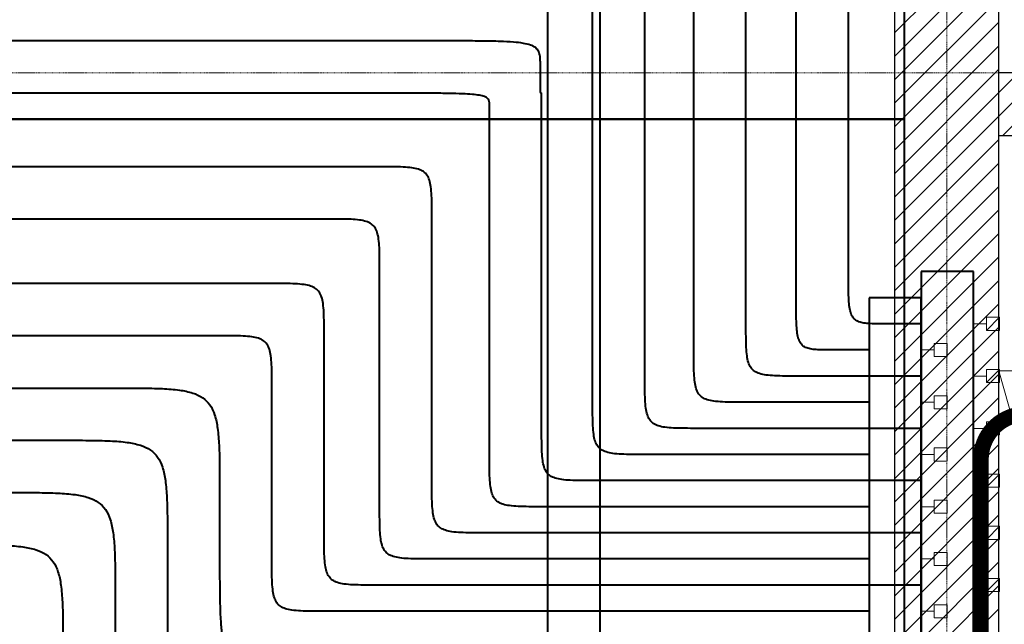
# Model space of a CAD drawing. Header units: millimetres. Extents: x 49908 to 79848, y -11883 to -3092.
# Tile 49 of 222: x 68513 to 68702, y -6132 to -6016. Entities that reach past the tile are written whole.
import ezdxf
from ezdxf.lldxf.tags import DXFTag

# ---------------------------------------------------------------- set-up
doc = ezdxf.new("R2010")
doc.units = ezdxf.units.MM
doc.linetypes.add('DASHDOT', pattern=[1, 0.5, -0.25, 0, -0.25])
for name, color, linetype, lineweight in [('A wyp ruchome', 9, 'Continuous', 9), ('A_HATCH', 9, 'Continuous', 9), ('A_MUROWANE', 9, 'Continuous', 25), ('A_OSIE', 9, 'DASHDOT', 9)]:
    doc.layers.add(name, color=color, linetype=linetype, lineweight=lineweight)
doc.layers.add('IS_Armatura_Therm', color=7, linetype='SOLID')
doc.layers.add('IS_Text_Konstrukcji', color=7, linetype='Continuous')
for name, color, linetype, true_color in [('IS_Ogrzewanie_płaszczyznowe', 7, 'SOLID', 0xac00e6), ('IS_Przyłącza_o.p._Powrót', 7, 'DASH', 0x438955), ('IS_Przyłącza_o.p._Zasilanie', 7, 'SOLID', 0xff9124)]:
    doc.layers.add(name, color=color, linetype=linetype, true_color=true_color)
for name, color, linetype, lineweight, true_color in [('IS_Powrót', 7, 'DASH', 25, 0x0000e6), ('IS_Rozdzielacze_Powrót', 5, 'DASH', 25, 0x0000ff), ('IS_Rozdzielacze_Zasilanie', 1, 'SOLID', 25, 0xff0000), ('IS_Rys.pętli_o.p._Powrót', 7, 'DASH', 13, 0x4c9a5f), ('IS_Rys.pętli_o.p._Zasilanie', 7, 'SOLID', 13, 0xff8c1a), ('IS_Zasilanie', 7, 'SOLID', 25, 0xeb0000)]:
    doc.layers.add(name, color=color, linetype=linetype, lineweight=lineweight, true_color=true_color)
tags = doc.linetypes.add('DASH', pattern=[15, 10, -5]).pattern_tags.tags
tags[6:7] = [DXFTag(74, 4), DXFTag(75, 0), DXFTag(340, '0'), DXFTag(46, 0.0), DXFTag(50, 0.0), DXFTag(44, 0.0), DXFTag(45, 0.0)]
tags[4:5] = [DXFTag(74, 4), DXFTag(75, 0), DXFTag(340, '0'), DXFTag(46, 0.0), DXFTag(50, 0.0), DXFTag(44, 0.0), DXFTag(45, 0.0)]
tags = doc.linetypes.add('SOLID', pattern=[10, 10, 0]).pattern_tags.tags
tags[6:7] = [DXFTag(74, 4), DXFTag(75, 0), DXFTag(340, '0'), DXFTag(46, 0.0), DXFTag(50, 0.0), DXFTag(44, 0.0), DXFTag(45, 0.0)]
tags[4:5] = [DXFTag(74, 4), DXFTag(75, 0), DXFTag(340, '0'), DXFTag(46, 0.0), DXFTag(50, 0.0), DXFTag(44, 0.0), DXFTag(45, 0.0)]
pattern_1 = [(45, (16000, 0), (-2.24506403, 2.24506403), [])]

msp = doc.modelspace()

# ---------------------------------------------------------------- hatches: boundary and pattern name
at = {"layer": 'A_HATCH', "transparency": 33554687}
h = msp.add_hatch(dxfattribs=at)
h.set_pattern_fill('ANSI31', color=256, angle=360)
h.set_pattern_definition(pattern_1)
h.paths.add_polyline_path([(69465.47, -5846.63), (69450.47, -5846.63), (69450.47, -6126.63), (69300.47, -6126.63), (69300.47, -6138.63), (69490.47, -6138.63), (69490.47, -6126.63), (69465.47, -6126.63)])
h.paths.add_polyline_path([(69490.47, -6314.63), (69300.47, -6314.63), (69300.47, -6326.63), (69490.47, -6326.63)])
h.paths.add_polyline_path([(69490.47, -6138.63), (69480.47, -6138.63), (69480.47, -6226.63), (69490.47, -6226.63)])
h.paths.add_polyline_path([(69670.47, -6126.63), (69580.47, -6126.63), (69580.47, -6138.63), (69670.47, -6138.63)])
h.paths.add_polyline_path([(69545.47, -6438.63), (69555.47, -6438.63), (69565.47, -6438.63), (69565.47, -6426.63), (69533.47, -6426.63), (69533.47, -6586.63), (69545.47, -6586.63)])
h.paths.add_polyline_path([(69433.47, -6426.63), (69425.47, -6426.63), (69425.47, -6586.63), (69431.47, -6586.63), (69431.47, -6438.63), (69433.47, -6438.63)])
h.paths.add_polyline_path([(70000.47, -6426.63), (69785.47, -6426.63), (69785.47, -6438.63), (70000.47, -6438.63)])
h.paths.add_polyline_path([(68725.47, -6370.63), (68700.47, -6370.63), (68700.47, -6382.63), (68725.47, -6382.63)])
h.paths.add_polyline_path([(68835.47, -6370.63), (68830.47, -6370.63), (68820.47, -6370.63), (68815.47, -6370.63), (68815.47, -6382.63), (68835.47, -6382.63)])
h.paths.add_polyline_path([(68965.47, -6370.63), (68925.47, -6370.63), (68925.47, -6382.63), (68965.47, -6382.63)])
h.paths.add_polyline_path([(69080.47, -6370.63), (69055.47, -6370.63), (69055.47, -6382.63), (69080.47, -6382.63)])
h.paths.add_polyline_path([(68960.47, -6225.63), (68950.47, -6225.63), (68950.47, -6370.63), (68960.47, -6370.63)])
h.paths.add_polyline_path([(69080.47, -6198.63), (68700.47, -6198.63), (68700.47, -6210.63), (69080.47, -6210.63)])
h.paths.add_polyline_path([(68960.47, -6210.63), (68950.47, -6210.63), (68950.47, -6225.63), (68960.47, -6225.63)])
h.paths.add_polyline_path([(68960.47, -6183.63), (68950.47, -6183.63), (68950.47, -6198.63), (68960.47, -6198.63)])
h.paths.add_polyline_path([(68960.47, -6038.63), (68950.47, -6038.63), (68950.47, -6183.63), (68960.47, -6183.63)])
h.paths.add_polyline_path([(68965.47, -6026.63), (68925.47, -6026.63), (68925.47, -6038.63), (68965.47, -6038.63)])
h.paths.add_polyline_path([(69080.47, -6026.63), (69055.47, -6026.63), (69055.47, -6038.63), (69080.47, -6038.63)])
h.paths.add_polyline_path([(68835.47, -6026.63), (68815.47, -6026.63), (68815.47, -6038.63), (68820.47, -6038.63), (68830.47, -6038.63), (68835.47, -6038.63)])
h.paths.add_polyline_path([(68725.47, -6026.63), (68700.47, -6026.63), (68700.47, -6038.63), (68725.47, -6038.63)])
h.paths.add_polyline_path([(68830.47, -6038.63), (68820.47, -6038.63), (68820.47, -6183.63), (68830.46, -6183.63), (68830.47, -6183.63)])
h.paths.add_polyline_path([(68830.47, -6183.63), (68820.47, -6183.63), (68820.47, -6198.63), (68830.47, -6198.63)])
h.paths.add_polyline_path([(68830.47, -6210.63), (68820.47, -6210.63), (68820.47, -6370.63), (68830.47, -6370.63)])
h = msp.add_hatch(dxfattribs=at)
h.set_pattern_fill('ANSI31', color=256, angle=360)
h.set_pattern_definition(pattern_1)
h.paths.add_polyline_path([(68700.47, -6009.74), (68680.47, -6009.74), (68680.47, -6214.13), (68700.47, -6214.13)])

# ---------------------------------------------------------------- linework, layer by layer
at = {"layer": 'A wyp ruchome'}
for points in [[(68725.47, -6172.02), (68700.47, -6083.63)], [(68820.47, -6083.63), (68700.47, -6083.63)]]:
    msp.add_lwpolyline(points, dxfattribs=at)
at = {"layer": 'A_MUROWANE'}
msp.add_lwpolyline([(68680.47, -6214.13), (68700.47, -6214.13), (68700.47, -6009.74), (68680.47, -6009.74)], close=True, dxfattribs=at)
msp.add_lwpolyline([(68700.47, -6038.63), (68725.47, -6038.63), (68725.47, -6026.63), (68700.47, -6026.63)], dxfattribs=at)
at = {"layer": 'A_OSIE', "ltscale": 0.3, "transparency": 33554559}
for p, q in [((68690.47, -7140.05), (68690.47, -3902.99)), ((70341.81, -6026.63), (67440.85, -6026.63))]:
    msp.add_line(p, q, dxfattribs=at)
at = {"layer": 'IS_Armatura_Therm', "color": 5, "lineweight": 20}
for p, q in [((68695.59, -6074.65), (68698.09, -6074.65)), ((68700.59, -6073.4), (68698.09, -6073.4)), ((68698.09, -6073.4), (68698.09, -6075.9)), ((68698.09, -6075.9), (68700.59, -6073.4)), ((68700.59, -6075.9), (68700.59, -6073.4)), ((68698.09, -6075.9), (68700.59, -6075.9)), ((68700.59, -6083.4), (68698.09, -6083.4)), ((68698.09, -6083.4), (68698.09, -6085.9)), ((68698.09, -6085.9), (68700.59, -6083.4)), ((68700.59, -6085.9), (68700.59, -6083.4)), ((68695.59, -6084.65), (68698.09, -6084.65)), ((68698.09, -6085.9), (68700.59, -6085.9)), ((68700.59, -6093.4), (68698.09, -6093.4)), ((68698.09, -6093.4), (68698.09, -6095.9)), ((68698.09, -6095.9), (68700.59, -6093.4)), ((68700.59, -6095.9), (68700.59, -6093.4)), ((68695.59, -6094.65), (68698.09, -6094.65)), ((68698.09, -6095.9), (68700.59, -6095.9)), ((68695.59, -6104.65), (68698.09, -6104.65)), ((68700.59, -6103.4), (68698.09, -6103.4)), ((68698.09, -6103.4), (68698.09, -6105.9)), ((68698.09, -6105.9), (68700.59, -6103.4)), ((68700.59, -6105.9), (68700.59, -6103.4)), ((68698.09, -6105.9), (68700.59, -6105.9)), ((68695.59, -6114.65), (68698.09, -6114.65)), ((68700.59, -6113.4), (68698.09, -6113.4)), ((68698.09, -6113.4), (68698.09, -6115.9)), ((68698.09, -6115.9), (68700.59, -6113.4)), ((68700.59, -6115.9), (68700.59, -6113.4)), ((68698.09, -6115.9), (68700.59, -6115.9)), ((68700.59, -6123.4), (68698.09, -6123.4)), ((68698.09, -6123.4), (68698.09, -6125.9)), ((68698.09, -6125.9), (68700.59, -6123.4)), ((68700.59, -6125.9), (68700.59, -6123.4)), ((68695.59, -6124.65), (68698.09, -6124.65)), ((68698.09, -6125.9), (68700.59, -6125.9))]:
    msp.add_line(p, q, dxfattribs=at)
at = {"layer": 'IS_Armatura_Therm', "color": 1, "lineweight": 20}
for p, q in [((68690.59, -6078.4), (68688.09, -6078.4)), ((68688.09, -6078.4), (68688.09, -6080.9)), ((68690.59, -6080.9), (68690.59, -6078.4)), ((68685.59, -6079.65), (68688.09, -6079.65)), ((68688.09, -6080.9), (68690.59, -6080.9)), ((68685.59, -6089.65), (68688.09, -6089.65)), ((68690.59, -6088.4), (68688.09, -6088.4)), ((68688.09, -6088.4), (68688.09, -6090.9)), ((68690.59, -6090.9), (68690.59, -6088.4)), ((68688.09, -6090.9), (68690.59, -6090.9)), ((68690.59, -6098.4), (68688.09, -6098.4)), ((68688.09, -6098.4), (68688.09, -6100.9)), ((68690.59, -6100.9), (68690.59, -6098.4)), ((68685.59, -6099.65), (68688.09, -6099.65)), ((68688.09, -6100.9), (68690.59, -6100.9)), ((68690.59, -6108.4), (68688.09, -6108.4)), ((68688.09, -6108.4), (68688.09, -6110.9)), ((68690.59, -6110.9), (68690.59, -6108.4)), ((68685.59, -6109.65), (68688.09, -6109.65)), ((68688.09, -6110.9), (68690.59, -6110.9)), ((68690.59, -6118.4), (68688.09, -6118.4)), ((68688.09, -6118.4), (68688.09, -6120.9)), ((68690.59, -6120.9), (68690.59, -6118.4)), ((68685.59, -6119.65), (68688.09, -6119.65)), ((68688.09, -6120.9), (68690.59, -6120.9)), ((68685.59, -6129.65), (68688.09, -6129.65)), ((68690.59, -6128.4), (68688.09, -6128.4)), ((68688.09, -6128.4), (68688.09, -6130.9)), ((68690.59, -6130.9), (68690.59, -6128.4)), ((68688.09, -6130.9), (68690.59, -6130.9))]:
    msp.add_line(p, q, dxfattribs=at)
at = {"layer": 'IS_Ogrzewanie_płaszczyznowe', "lineweight": 40}
for p, q in [((68682.42, -6032.87), (68682.42, -5871.46)), ((68682.42, -6035.51), (68682.42, -6032.87)), ((68682.42, -6035.51), (68143.46, -6035.51)), ((68143.46, -6035.51), (68682.42, -6035.51)), ((68682.42, -6203.33), (68682.42, -6035.51))]:
    msp.add_line(p, q, dxfattribs=at)
at = {"layer": 'IS_Powrót', "lineweight": 40}
msp.add_line((68614.04, -5258.71), (68614.04, -6220.43), dxfattribs=at)
at = {"layer": 'IS_Przyłącza_o.p._Powrót', "lineweight": 40}
for points, knots in [([(68671.65, -6064.65), (68671.65, -6061.87), (68671.65, -6051.5), (68671.65, -6029.75), (68671.65, -5996.74), (68671.65, -5955.68), (68671.65, -5909.78), (68671.65, -5862.27), (68671.65, -5816.38), (68671.65, -5775.31), (68671.65, -5742.3), (68671.65, -5720.56), (68671.65, -5710.18), (68671.65, -5707.41)], [0, 0, 0, 0, 0.083204, 0.311344, 0.652211, 1.073599, 1.543298, 2.029102, 2.498801, 2.920189, 3.261056, 3.489196, 3.5724, 3.5724, 3.5724, 3.5724]), ([(68652.03, -6074.65), (68652.03, -6071.96), (68652.03, -6061.91), (68652.03, -6040.85), (68652.03, -6008.87), (68652.03, -5969.09), (68652.03, -5924.63), (68652.03, -5878.61), (68652.03, -5834.15), (68652.03, -5794.37), (68652.03, -5762.39), (68652.03, -5741.33), (68652.03, -5731.27), (68652.03, -5728.59)], [0, 0, 0, 0, 0.0806, 0.3016, 0.6318, 1.04, 1.495, 1.9656, 2.4206, 2.8288, 3.159, 3.38, 3.4606, 3.4606, 3.4606, 3.4606]), ([(68632.66, -6084.65), (68632.66, -6082.99), (68632.66, -6076.8), (68632.66, -6063.82), (68632.66, -6044.12), (68632.66, -6019.62), (68632.66, -5992.23), (68632.66, -5963.88), (68632.66, -5936.49), (68632.66, -5911.98), (68632.66, -5892.28), (68632.66, -5879.31), (68632.66, -5873.11), (68632.66, -5871.46)], [0, 0, 0, 0, 0.049654, 0.1858, 0.38922, 0.640691, 0.920994, 1.210906, 1.491209, 1.74268, 1.9461, 2.082246, 2.1319, 2.1319, 2.1319, 2.1319]), ([(68612.9, -6094.65), (68612.9, -6094.19), (68612.9, -6092.47), (68612.9, -6088.87), (68612.9, -6083.41), (68612.9, -6076.61), (68612.9, -6069.01), (68612.9, -6061.14), (68612.9, -6053.55), (68612.9, -6046.75), (68612.9, -6041.28), (68612.9, -6037.68), (68612.9, -6035.97), (68612.9, -6035.51)], [0, 0, 0, 0, 0.0137742, 0.051542, 0.1079716, 0.177731, 0.2554884, 0.3359116, 0.413669, 0.4834284, 0.539858, 0.5776258, 0.5914, 0.5914, 0.5914, 0.5914]), ([(68581.88, -6044.59), (68578.5, -6044.59), (68565.82, -6044.59), (68539.28, -6044.59), (68498.96, -6044.59), (68448.82, -6044.59), (68392.77, -6044.59), (68334.76, -6044.59), (68278.71, -6044.59), (68228.57, -6044.59), (68188.25, -6044.59), (68161.7, -6044.59), (68149.03, -6044.59), (68145.64, -6044.59)], [0, 0, 0, 0, 0.101604, 0.380194, 0.796441, 1.311014, 1.884583, 2.477817, 3.051386, 3.565959, 3.982206, 4.260796, 4.3624, 4.3624, 4.3624, 4.3624]), ([(68591.88, -6054.59), (68591.88, -6053.76), (68591.89, -6052.25), (68591.85, -6050.2), (68591.73, -6048.54), (68591.47, -6047.23), (68591.02, -6046.2), (68590.27, -6045.46), (68589.24, -6045), (68587.93, -6044.75), (68586.27, -6044.62), (68584.22, -6044.59), (68582.71, -6044.59), (68581.88, -6044.59)], [0, 0, 0, 0, 0.0248686, 0.0452361, 0.061602, 0.0745999, 0.0851852, 0.0948541, 0.1054394, 0.1184374, 0.1348033, 0.1551707, 0.1800393, 0.1800393, 0.1800393, 0.1800393]), ([(68591.88, -6104.65), (68591.88, -6104.26), (68591.88, -6102.8), (68591.88, -6099.76), (68591.88, -6095.13), (68591.88, -6089.38), (68591.88, -6082.95), (68591.88, -6076.29), (68591.88, -6069.86), (68591.88, -6064.1), (68591.88, -6059.48), (68591.88, -6056.43), (68591.88, -6054.98), (68591.88, -6054.59)], [0, 0, 0, 0, 0.0116594, 0.0436285, 0.0913943, 0.1504433, 0.2162622, 0.2843378, 0.3501567, 0.4092057, 0.4569715, 0.4889406, 0.5006, 0.5006, 0.5006, 0.5006]), ([(68678.62, -6074.65), (68678.04, -6074.65), (68676.99, -6074.65), (68675.56, -6074.61), (68674.4, -6074.49), (68673.46, -6074.23), (68672.73, -6073.74), (68672.24, -6072.99), (68671.93, -6071.98), (68671.76, -6070.69), (68671.67, -6069.04), (68671.65, -6066.98), (68671.65, -6065.48), (68671.65, -6064.65)], [0, 0, 0, 0, 0.017336, 0.0315391, 0.0429936, 0.0522711, 0.0603487, 0.0686829, 0.0787453, 0.0915895, 0.1079234, 0.1282873, 0.1531559, 0.1531559, 0.1531559, 0.1531559]), ([(68561.24, -6066.94), (68558, -6066.94), (68545.86, -6066.94), (68520.44, -6066.94), (68481.83, -6066.94), (68433.81, -6066.94), (68380.13, -6066.94), (68324.58, -6066.94), (68270.9, -6066.94), (68222.88, -6066.94), (68184.27, -6066.94), (68158.85, -6066.94), (68146.71, -6066.94), (68143.46, -6066.94)], [0, 0, 0, 0, 0.097304, 0.364106, 0.762739, 1.255537, 1.804835, 2.372965, 2.922263, 3.415061, 3.813694, 4.080496, 4.1778, 4.1778, 4.1778, 4.1778]), ([(68571.24, -6076.94), (68571.24, -6076.11), (68571.25, -6074.6), (68571.21, -6072.55), (68571.09, -6070.89), (68570.83, -6069.58), (68570.38, -6068.55), (68569.63, -6067.81), (68568.6, -6067.35), (68567.29, -6067.1), (68565.63, -6066.97), (68563.58, -6066.94), (68562.07, -6066.94), (68561.24, -6066.94)], [0, 0, 0, 0, 0.0248686, 0.0452361, 0.061602, 0.0745999, 0.0851852, 0.0948541, 0.1054394, 0.1184374, 0.1348033, 0.1551707, 0.1800393, 0.1800393, 0.1800393, 0.1800393]), ([(68662.03, -6084.65), (68661.2, -6084.65), (68659.69, -6084.65), (68657.64, -6084.61), (68655.98, -6084.49), (68654.67, -6084.23), (68653.64, -6083.78), (68652.9, -6083.03), (68652.44, -6082), (68652.19, -6080.69), (68652.07, -6079.04), (68652.03, -6076.98), (68652.03, -6075.48), (68652.03, -6074.65)], [0, 0, 0, 0, 0.0248686, 0.0452361, 0.061602, 0.0745999, 0.0851852, 0.0948541, 0.1054394, 0.1184374, 0.1348033, 0.1551707, 0.1800393, 0.1800393, 0.1800393, 0.1800393]), ([(68685.59, -6074.65), (68685.54, -6074.65), (68685.33, -6074.65), (68684.91, -6074.65), (68684.27, -6074.65), (68683.46, -6074.65), (68682.57, -6074.65), (68681.64, -6074.65), (68680.75, -6074.65), (68679.94, -6074.65), (68679.3, -6074.65), (68678.88, -6074.65), (68678.67, -6074.65), (68678.62, -6074.65)], [0, 0, 0, 0, 0.0016236, 0.0060754, 0.01272692, 0.02094966, 0.03011514, 0.03959486, 0.04876034, 0.05698308, 0.0636346, 0.0680864, 0.06971, 0.06971, 0.06971, 0.06971]), ([(68571.24, -6114.65), (68571.24, -6114.35), (68571.24, -6113.26), (68571.24, -6110.96), (68571.24, -6107.48), (68571.24, -6103.14), (68571.24, -6098.3), (68571.24, -6093.28), (68571.24, -6088.44), (68571.24, -6084.1), (68571.24, -6080.62), (68571.24, -6078.33), (68571.24, -6077.23), (68571.24, -6076.94)], [0, 0, 0, 0, 0.0087829, 0.0328652, 0.068847, 0.1133283, 0.1629095, 0.2141905, 0.2637717, 0.308253, 0.3442348, 0.3683171, 0.3771, 0.3771, 0.3771, 0.3771]), ([(68642.66, -6094.65), (68641.84, -6094.65), (68640.33, -6094.65), (68638.27, -6094.61), (68636.62, -6094.49), (68635.31, -6094.23), (68634.28, -6093.78), (68633.53, -6093.03), (68633.08, -6092), (68632.82, -6090.69), (68632.7, -6089.04), (68632.66, -6086.98), (68632.66, -6085.48), (68632.66, -6084.65)], [0, 0, 0, 0, 0.0248686, 0.0452361, 0.061602, 0.0745999, 0.0851852, 0.0948541, 0.1054394, 0.1184374, 0.1348033, 0.1551707, 0.1800393, 0.1800393, 0.1800393, 0.1800393]), ([(68685.59, -6084.65), (68685.41, -6084.65), (68684.72, -6084.65), (68683.29, -6084.65), (68681.11, -6084.65), (68678.4, -6084.65), (68675.38, -6084.65), (68672.24, -6084.65), (68669.22, -6084.65), (68666.51, -6084.65), (68664.33, -6084.65), (68662.9, -6084.65), (68662.21, -6084.65), (68662.03, -6084.65)], [0, 0, 0, 0, 0.0054875, 0.020534, 0.0430152, 0.0708069, 0.1017849, 0.1338251, 0.1648031, 0.1925948, 0.215076, 0.2301225, 0.23561, 0.23561, 0.23561, 0.23561]), ([(68622.9, -6104.65), (68622.08, -6104.65), (68620.57, -6104.65), (68618.51, -6104.61), (68616.86, -6104.49), (68615.55, -6104.23), (68614.52, -6103.78), (68613.77, -6103.03), (68613.32, -6102), (68613.06, -6100.69), (68612.94, -6099.04), (68612.9, -6096.98), (68612.9, -6095.48), (68612.9, -6094.65)], [0, 0, 0, 0, 0.0248686, 0.0452361, 0.061602, 0.0745999, 0.0851852, 0.0948541, 0.1054394, 0.1184374, 0.1348033, 0.1551707, 0.1800393, 0.1800393, 0.1800393, 0.1800393]), ([(68685.59, -6094.65), (68685.26, -6094.65), (68684.01, -6094.65), (68681.4, -6094.65), (68677.43, -6094.65), (68672.5, -6094.65), (68666.98, -6094.65), (68661.27, -6094.65), (68655.76, -6094.65), (68650.82, -6094.65), (68646.86, -6094.65), (68644.25, -6094.65), (68643, -6094.65), (68642.66, -6094.65)], [0, 0, 0, 0, 0.0099978, 0.0374111, 0.0783698, 0.1290038, 0.1854429, 0.2438171, 0.3002562, 0.3508902, 0.3918489, 0.4192622, 0.42926, 0.42926, 0.42926, 0.42926]), ([(68601.88, -6114.65), (68601.06, -6114.65), (68599.55, -6114.65), (68597.49, -6114.61), (68595.84, -6114.49), (68594.53, -6114.23), (68593.5, -6113.78), (68592.75, -6113.03), (68592.3, -6112), (68592.04, -6110.69), (68591.92, -6109.04), (68591.88, -6106.98), (68591.88, -6105.48), (68591.88, -6104.65)], [0, 0, 0, 0, 0.0248686, 0.0452361, 0.061602, 0.0745999, 0.0851852, 0.0948541, 0.1054394, 0.1184374, 0.1348033, 0.1551707, 0.1800393, 0.1800393, 0.1800393, 0.1800393]), ([(68685.59, -6104.65), (68685.1, -6104.65), (68683.28, -6104.65), (68679.47, -6104.65), (68673.68, -6104.65), (68666.47, -6104.65), (68658.42, -6104.65), (68650.08, -6104.65), (68642.03, -6104.65), (68634.82, -6104.65), (68629.03, -6104.65), (68625.21, -6104.65), (68623.39, -6104.65), (68622.9, -6104.65)], [0, 0, 0, 0, 0.0146, 0.0546324, 0.1144455, 0.1883877, 0.2708073, 0.3560527, 0.4384723, 0.5124145, 0.5722276, 0.61226, 0.62686, 0.62686, 0.62686, 0.62686]), ([(68581.24, -6124.65), (68580.42, -6124.65), (68578.91, -6124.65), (68576.85, -6124.61), (68575.2, -6124.49), (68573.89, -6124.23), (68572.86, -6123.78), (68572.11, -6123.03), (68571.66, -6122), (68571.4, -6120.69), (68571.28, -6119.04), (68571.24, -6116.98), (68571.24, -6115.48), (68571.24, -6114.65)], [0, 0, 0, 0, 0.0248686, 0.0452361, 0.061602, 0.0745999, 0.0851852, 0.0948541, 0.1054394, 0.1184374, 0.1348033, 0.1551707, 0.1800393, 0.1800393, 0.1800393, 0.1800393]), ([(68685.59, -6114.65), (68684.94, -6114.65), (68682.51, -6114.65), (68677.42, -6114.65), (68669.68, -6114.65), (68660.06, -6114.65), (68649.3, -6114.65), (68638.17, -6114.65), (68627.42, -6114.65), (68617.8, -6114.65), (68610.06, -6114.65), (68604.97, -6114.65), (68602.53, -6114.65), (68601.88, -6114.65)], [0, 0, 0, 0, 0.0194958, 0.0729519, 0.1528216, 0.2515582, 0.361615, 0.475445, 0.5855018, 0.6842384, 0.7641081, 0.8175642, 0.83706, 0.83706, 0.83706, 0.83706]), ([(68685.59, -6124.65), (68684.78, -6124.65), (68681.75, -6124.65), (68675.4, -6124.65), (68665.76, -6124.65), (68653.76, -6124.65), (68640.36, -6124.65), (68626.48, -6124.65), (68613.07, -6124.65), (68601.08, -6124.65), (68591.44, -6124.65), (68585.09, -6124.65), (68582.05, -6124.65), (68581.24, -6124.65)], [0, 0, 0, 0, 0.024303, 0.09094, 0.190504, 0.313587, 0.450781, 0.592679, 0.729873, 0.852956, 0.95252, 1.019157, 1.04346, 1.04346, 1.04346, 1.04346])]:
    msp.add_open_spline(points, degree=3, knots=knots, dxfattribs=at)
at = {"layer": 'IS_Przyłącza_o.p._Zasilanie', "lineweight": 40}
for points, knots in [([(68661.65, -6069.65), (68661.65, -6066.83), (68661.65, -6056.31), (68661.65, -6034.27), (68661.65, -6000.79), (68661.65, -5959.15), (68661.65, -5912.61), (68661.65, -5864.44), (68661.65, -5817.9), (68661.65, -5776.26), (68661.65, -5742.79), (68661.65, -5720.74), (68661.65, -5710.22), (68661.65, -5707.41)], [0, 0, 0, 0, 0.084368, 0.315701, 0.66134, 1.088625, 1.564899, 2.057501, 2.533775, 2.96106, 3.306699, 3.538032, 3.6224, 3.6224, 3.6224, 3.6224]), ([(68642.03, -6079.65), (68642.03, -6077), (68642.03, -6067.09), (68642.03, -6046.34), (68642.03, -6014.82), (68642.03, -5975.61), (68642.03, -5931.79), (68642.03, -5886.44), (68642.03, -5842.62), (68642.03, -5803.42), (68642.03, -5771.9), (68642.03, -5751.14), (68642.03, -5741.23), (68642.03, -5738.59)], [0, 0, 0, 0, 0.079435, 0.297242, 0.622672, 1.024974, 1.4734, 1.9372, 2.385626, 2.787928, 3.113358, 3.331165, 3.4106, 3.4106, 3.4106, 3.4106]), ([(68622.66, -6089.65), (68622.66, -6087.95), (68622.66, -6081.61), (68622.66, -6068.34), (68622.66, -6048.17), (68622.66, -6023.09), (68622.66, -5995.06), (68622.66, -5966.04), (68622.66, -5938.01), (68622.66, -5912.93), (68622.66, -5892.77), (68622.66, -5879.49), (68622.66, -5873.15), (68622.66, -5871.46)], [0, 0, 0, 0, 0.050818, 0.190158, 0.398348, 0.655718, 0.942594, 1.239306, 1.526182, 1.783552, 1.991742, 2.131082, 2.1819, 2.1819, 2.1819, 2.1819]), ([(68602.9, -6099.65), (68602.9, -6099.15), (68602.9, -6097.29), (68602.9, -6093.38), (68602.9, -6087.45), (68602.9, -6080.08), (68602.9, -6071.84), (68602.9, -6063.31), (68602.9, -6055.07), (68602.9, -6047.7), (68602.9, -6041.77), (68602.9, -6037.87), (68602.9, -6036), (68602.9, -6035.51)], [0, 0, 0, 0, 0.0149387, 0.0558996, 0.1171001, 0.1927573, 0.2770887, 0.3643113, 0.4486427, 0.5242999, 0.5855004, 0.6264613, 0.6414, 0.6414, 0.6414, 0.6414]), ([(68571.88, -6054.59), (68568.5, -6054.59), (68555.82, -6054.59), (68529.28, -6054.59), (68488.96, -6054.59), (68438.82, -6054.59), (68382.77, -6054.59), (68324.76, -6054.59), (68268.71, -6054.59), (68218.57, -6054.59), (68178.25, -6054.59), (68151.7, -6054.59), (68139.03, -6054.59), (68135.64, -6054.59)], [0, 0, 0, 0, 0.101604, 0.380194, 0.796441, 1.311014, 1.884583, 2.477817, 3.051386, 3.565959, 3.982206, 4.260796, 4.3624, 4.3624, 4.3624, 4.3624]), ([(68581.88, -6064.59), (68581.88, -6063.76), (68581.89, -6062.25), (68581.85, -6060.2), (68581.73, -6058.54), (68581.47, -6057.23), (68581.02, -6056.2), (68580.27, -6055.46), (68579.24, -6055), (68577.93, -6054.75), (68576.27, -6054.62), (68574.22, -6054.59), (68572.71, -6054.59), (68571.88, -6054.59)], [0, 0, 0, 0, 0.0248686, 0.0452361, 0.061602, 0.0745999, 0.0851852, 0.0948541, 0.1054394, 0.1184374, 0.1348033, 0.1551707, 0.1800393, 0.1800393, 0.1800393, 0.1800393]), ([(68581.88, -6109.65), (68581.88, -6109.3), (68581.88, -6107.99), (68581.88, -6105.25), (68581.88, -6101.08), (68581.88, -6095.9), (68581.88, -6090.11), (68581.88, -6084.12), (68581.88, -6078.33), (68581.88, -6073.15), (68581.88, -6068.99), (68581.88, -6066.25), (68581.88, -6064.94), (68581.88, -6064.59)], [0, 0, 0, 0, 0.0104948, 0.0392709, 0.0822658, 0.135417, 0.1946619, 0.2559381, 0.315183, 0.3683342, 0.4113291, 0.4401052, 0.4506, 0.4506, 0.4506, 0.4506]), ([(68668.62, -6079.65), (68668.04, -6079.65), (68666.99, -6079.65), (68665.56, -6079.61), (68664.4, -6079.49), (68663.46, -6079.23), (68662.73, -6078.74), (68662.24, -6077.99), (68661.93, -6076.98), (68661.76, -6075.69), (68661.67, -6074.04), (68661.65, -6071.98), (68661.65, -6070.48), (68661.65, -6069.65)], [0, 0, 0, 0, 0.017336, 0.0315391, 0.0429936, 0.0522711, 0.0603487, 0.0686829, 0.0787453, 0.0915895, 0.1079234, 0.1282873, 0.1531559, 0.1531559, 0.1531559, 0.1531559]), ([(68551.24, -6076.94), (68548.08, -6076.94), (68536.23, -6076.94), (68511.42, -6076.94), (68473.73, -6076.94), (68426.86, -6076.94), (68374.47, -6076.94), (68320.24, -6076.94), (68267.85, -6076.94), (68220.98, -6076.94), (68183.29, -6076.94), (68158.48, -6076.94), (68146.63, -6076.94), (68143.46, -6076.94)], [0, 0, 0, 0, 0.094975, 0.355391, 0.744482, 1.225485, 1.761634, 2.316166, 2.852315, 3.333318, 3.722409, 3.982825, 4.0778, 4.0778, 4.0778, 4.0778]), ([(68561.24, -6086.94), (68561.24, -6086.11), (68561.25, -6084.6), (68561.21, -6082.55), (68561.09, -6080.89), (68560.83, -6079.58), (68560.38, -6078.55), (68559.63, -6077.81), (68558.6, -6077.35), (68557.29, -6077.1), (68555.63, -6076.97), (68553.58, -6076.94), (68552.07, -6076.94), (68551.24, -6076.94)], [0, 0, 0, 0, 0.0248686, 0.0452361, 0.061602, 0.0745999, 0.0851852, 0.0948541, 0.1054394, 0.1184374, 0.1348033, 0.1551707, 0.1800393, 0.1800393, 0.1800393, 0.1800393]), ([(68652.03, -6089.65), (68651.2, -6089.65), (68649.69, -6089.65), (68647.64, -6089.61), (68645.98, -6089.49), (68644.67, -6089.23), (68643.64, -6088.78), (68642.9, -6088.03), (68642.44, -6087), (68642.19, -6085.69), (68642.07, -6084.04), (68642.03, -6081.98), (68642.03, -6080.48), (68642.03, -6079.65)], [0, 0, 0, 0, 0.0248686, 0.0452361, 0.061602, 0.0745999, 0.0851852, 0.0948541, 0.1054394, 0.1184374, 0.1348033, 0.1551707, 0.1800393, 0.1800393, 0.1800393, 0.1800393]), ([(68675.59, -6079.65), (68675.54, -6079.65), (68675.33, -6079.65), (68674.91, -6079.65), (68674.27, -6079.65), (68673.46, -6079.65), (68672.57, -6079.65), (68671.64, -6079.65), (68670.75, -6079.65), (68669.94, -6079.65), (68669.3, -6079.65), (68668.88, -6079.65), (68668.67, -6079.65), (68668.62, -6079.65)], [0, 0, 0, 0, 0.0016236, 0.0060754, 0.01272692, 0.02094966, 0.03011514, 0.03959486, 0.04876034, 0.05698308, 0.0636346, 0.0680864, 0.06971, 0.06971, 0.06971, 0.06971]), ([(68561.24, -6119.65), (68561.24, -6119.39), (68561.24, -6118.44), (68561.24, -6116.45), (68561.24, -6113.43), (68561.24, -6109.67), (68561.24, -6105.47), (68561.24, -6101.12), (68561.24, -6096.91), (68561.24, -6093.15), (68561.24, -6090.13), (68561.24, -6088.14), (68561.24, -6087.19), (68561.24, -6086.94)], [0, 0, 0, 0, 0.0076184, 0.0285076, 0.0597185, 0.098302, 0.1413092, 0.1857908, 0.228798, 0.2673815, 0.2985924, 0.3194816, 0.3271, 0.3271, 0.3271, 0.3271]), ([(68632.66, -6099.65), (68631.84, -6099.65), (68630.33, -6099.65), (68628.27, -6099.61), (68626.62, -6099.49), (68625.31, -6099.23), (68624.28, -6098.78), (68623.53, -6098.03), (68623.08, -6097), (68622.82, -6095.69), (68622.7, -6094.04), (68622.66, -6091.98), (68622.66, -6090.48), (68622.66, -6089.65)], [0, 0, 0, 0, 0.0248686, 0.0452361, 0.061602, 0.0745999, 0.0851852, 0.0948541, 0.1054394, 0.1184374, 0.1348033, 0.1551707, 0.1800393, 0.1800393, 0.1800393, 0.1800393]), ([(68675.59, -6089.65), (68675.41, -6089.65), (68674.72, -6089.65), (68673.29, -6089.65), (68671.11, -6089.65), (68668.4, -6089.65), (68665.38, -6089.65), (68662.24, -6089.65), (68659.22, -6089.65), (68656.51, -6089.65), (68654.33, -6089.65), (68652.9, -6089.65), (68652.21, -6089.65), (68652.03, -6089.65)], [0, 0, 0, 0, 0.0054875, 0.020534, 0.0430152, 0.0708069, 0.1017849, 0.1338251, 0.1648031, 0.1925948, 0.215076, 0.2301225, 0.23561, 0.23561, 0.23561, 0.23561]), ([(68612.9, -6109.65), (68612.08, -6109.65), (68610.57, -6109.65), (68608.51, -6109.61), (68606.86, -6109.49), (68605.55, -6109.23), (68604.52, -6108.78), (68603.77, -6108.03), (68603.32, -6107), (68603.06, -6105.69), (68602.94, -6104.04), (68602.9, -6101.98), (68602.9, -6100.48), (68602.9, -6099.65)], [0, 0, 0, 0, 0.0248686, 0.0452361, 0.061602, 0.0745999, 0.0851852, 0.0948541, 0.1054394, 0.1184374, 0.1348033, 0.1551707, 0.1800393, 0.1800393, 0.1800393, 0.1800393]), ([(68675.59, -6099.65), (68675.26, -6099.65), (68674.01, -6099.65), (68671.4, -6099.65), (68667.43, -6099.65), (68662.5, -6099.65), (68656.98, -6099.65), (68651.27, -6099.65), (68645.76, -6099.65), (68640.82, -6099.65), (68636.86, -6099.65), (68634.25, -6099.65), (68633, -6099.65), (68632.66, -6099.65)], [0, 0, 0, 0, 0.0099978, 0.0374111, 0.0783698, 0.1290038, 0.1854429, 0.2438171, 0.3002562, 0.3508902, 0.3918489, 0.4192622, 0.42926, 0.42926, 0.42926, 0.42926]), ([(68591.88, -6119.65), (68591.06, -6119.65), (68589.55, -6119.65), (68587.49, -6119.61), (68585.84, -6119.49), (68584.53, -6119.23), (68583.5, -6118.78), (68582.75, -6118.03), (68582.3, -6117), (68582.04, -6115.69), (68581.92, -6114.04), (68581.88, -6111.98), (68581.88, -6110.48), (68581.88, -6109.65)], [0, 0, 0, 0, 0.0248686, 0.0452361, 0.061602, 0.0745999, 0.0851852, 0.0948541, 0.1054394, 0.1184374, 0.1348033, 0.1551707, 0.1800393, 0.1800393, 0.1800393, 0.1800393]), ([(68675.59, -6109.65), (68675.1, -6109.65), (68673.28, -6109.65), (68669.47, -6109.65), (68663.68, -6109.65), (68656.47, -6109.65), (68648.42, -6109.65), (68640.08, -6109.65), (68632.03, -6109.65), (68624.82, -6109.65), (68619.03, -6109.65), (68615.21, -6109.65), (68613.39, -6109.65), (68612.9, -6109.65)], [0, 0, 0, 0, 0.0146, 0.0546324, 0.1144455, 0.1883877, 0.2708073, 0.3560527, 0.4384723, 0.5124145, 0.5722276, 0.61226, 0.62686, 0.62686, 0.62686, 0.62686]), ([(68571.24, -6129.65), (68570.42, -6129.65), (68568.91, -6129.65), (68566.85, -6129.61), (68565.2, -6129.49), (68563.89, -6129.23), (68562.86, -6128.78), (68562.11, -6128.03), (68561.66, -6127), (68561.4, -6125.69), (68561.28, -6124.04), (68561.24, -6121.98), (68561.24, -6120.48), (68561.24, -6119.65)], [0, 0, 0, 0, 0.0248686, 0.0452361, 0.061602, 0.0745999, 0.0851852, 0.0948541, 0.1054394, 0.1184374, 0.1348033, 0.1551707, 0.1800393, 0.1800393, 0.1800393, 0.1800393]), ([(68675.59, -6119.65), (68674.94, -6119.65), (68672.51, -6119.65), (68667.42, -6119.65), (68659.68, -6119.65), (68650.06, -6119.65), (68639.3, -6119.65), (68628.17, -6119.65), (68617.42, -6119.65), (68607.8, -6119.65), (68600.06, -6119.65), (68594.97, -6119.65), (68592.53, -6119.65), (68591.88, -6119.65)], [0, 0, 0, 0, 0.0194958, 0.0729519, 0.1528216, 0.2515582, 0.361615, 0.475445, 0.5855018, 0.6842384, 0.7641081, 0.8175642, 0.83706, 0.83706, 0.83706, 0.83706]), ([(68675.59, -6129.65), (68674.78, -6129.65), (68671.75, -6129.65), (68665.4, -6129.65), (68655.76, -6129.65), (68643.76, -6129.65), (68630.36, -6129.65), (68616.48, -6129.65), (68603.07, -6129.65), (68591.08, -6129.65), (68581.44, -6129.65), (68575.09, -6129.65), (68572.05, -6129.65), (68571.24, -6129.65)], [0, 0, 0, 0, 0.024303, 0.09094, 0.190504, 0.313587, 0.450781, 0.592679, 0.729873, 0.852956, 0.95252, 1.019157, 1.04346, 1.04346, 1.04346, 1.04346])]:
    msp.add_open_spline(points, degree=3, knots=knots, dxfattribs=at)
at = {"layer": 'IS_Rozdzielacze_Powrót', "linetype": 'SOLID', "lineweight": 40}
for p, q in [((68685.59, -6064.65), (68685.59, -6184.65)), ((68695.59, -6064.65), (68685.59, -6064.65)), ((68685.59, -6064.65), (68685.59, -6064.65)), ((68695.59, -6184.65), (68695.59, -6064.65))]:
    msp.add_line(p, q, dxfattribs=at)
at = {"layer": 'IS_Rozdzielacze_Zasilanie', "lineweight": 40}
for p, q in [((68675.59, -6069.65), (68675.59, -6189.65)), ((68685.59, -6069.65), (68675.59, -6069.65)), ((68675.59, -6069.65), (68675.59, -6069.65)), ((68685.59, -6189.65), (68685.59, -6069.65))]:
    msp.add_line(p, q, dxfattribs=at)
at = {"layer": 'IS_Rys.pętli_o.p._Powrót', "lineweight": 40}
for points, knots in [([(68592.66, -6020.51), (68589.45, -6020.51), (68577.42, -6020.51), (68552.21, -6020.51), (68513.93, -6020.51), (68466.32, -6020.51), (68413.11, -6020.51), (68358.02, -6020.51), (68304.81, -6020.51), (68257.2, -6020.51), (68218.92, -6020.51), (68193.71, -6020.51), (68181.68, -6020.51), (68178.46, -6020.51)], [0, 0, 0, 0, 0.09647, 0.360986, 0.756203, 1.244778, 1.789369, 2.352631, 2.897222, 3.385797, 3.781014, 4.04553, 4.142, 4.142, 4.142, 4.142]), ([(68612.66, -6025.51), (68612.66, -6025.09), (68612.67, -6024.34), (68612.59, -6023.29), (68612.32, -6022.41), (68611.69, -6021.7), (68610.68, -6021.23), (68609.26, -6020.92), (68607.31, -6020.71), (68604.73, -6020.59), (68601.44, -6020.53), (68597.34, -6020.51), (68594.32, -6020.51), (68592.66, -6020.51)], [0, 0, 0, 0, 0.0124352, 0.0226697, 0.0313069, 0.0397459, 0.0500792, 0.0641739, 0.0833944, 0.1088269, 0.1414417, 0.1821639, 0.2319009, 0.2319009, 0.2319009, 0.2319009]), ([(68612.78, -6030.51), (68612.77, -6030.51), (68612.75, -6030.51), (68612.72, -6030.47), (68612.71, -6030.38), (68612.69, -6030.24), (68612.68, -6030), (68612.67, -6029.65), (68612.67, -6029.17), (68612.67, -6028.52), (68612.67, -6027.7), (68612.66, -6026.68), (68612.66, -6025.92), (68612.66, -6025.51)], [0, 0, 0, 0, 0.00030078, 0.00065973, 0.0013998, 0.00279806, 0.00509243, 0.0085119, 0.01328306, 0.01963176, 0.02778354, 0.03796386, 0.05039812, 0.05039812, 0.05039812, 0.05039812]), ([(68612.9, -6033.01), (68612.9, -6032.8), (68612.9, -6032.42), (68612.9, -6031.91), (68612.9, -6031.5), (68612.9, -6031.18), (68612.89, -6030.93), (68612.89, -6030.76), (68612.88, -6030.64), (68612.86, -6030.57), (68612.85, -6030.52), (68612.81, -6030.51), (68612.79, -6030.51), (68612.78, -6030.51)], [0, 0, 0, 0, 0.00621713, 0.01130729, 0.01538321, 0.01855769, 0.02094375, 0.02265496, 0.02380642, 0.02451789, 0.02492488, 0.02520233, 0.02550135, 0.02550135, 0.02550135, 0.02550135]), ([(68612.9, -6035.51), (68612.9, -6035.49), (68612.9, -6035.41), (68612.9, -6035.26), (68612.9, -6035.03), (68612.9, -6034.74), (68612.9, -6034.42), (68612.9, -6034.09), (68612.9, -6033.77), (68612.9, -6033.48), (68612.9, -6033.25), (68612.9, -6033.1), (68612.9, -6033.03), (68612.9, -6033.01)], [0, 0, 0, 0, 0.00058227, 0.00217881, 0.00456424, 0.00751315, 0.01080015, 0.01419985, 0.01748685, 0.02043576, 0.02282119, 0.02441773, 0.025, 0.025, 0.025, 0.025]), ([(68178.46, -6096.94), (68181.13, -6096.94), (68191.08, -6096.94), (68211.94, -6096.94), (68243.62, -6096.94), (68283.02, -6096.94), (68327.06, -6096.94), (68372.65, -6096.94), (68416.69, -6096.94), (68456.09, -6096.94), (68487.77, -6096.94), (68508.63, -6096.94), (68518.58, -6096.94), (68521.24, -6096.94)], [0, 0, 0, 0, 0.079836, 0.298741, 0.625812, 1.030143, 1.48083, 1.94697, 2.397657, 2.801988, 3.129059, 3.347964, 3.4278, 3.4278, 3.4278, 3.4278]), ([(68521.24, -6096.94), (68522.9, -6096.94), (68525.92, -6096.93), (68530.03, -6097.01), (68533.34, -6097.25), (68535.96, -6097.76), (68538.02, -6098.67), (68539.51, -6100.16), (68540.42, -6102.22), (68540.93, -6104.85), (68541.17, -6108.16), (68541.25, -6112.26), (68541.24, -6115.28), (68541.24, -6116.94)], [0, 0, 0, 0, 0.0497373, 0.0904721, 0.1232039, 0.1491998, 0.1703704, 0.1897083, 0.2108788, 0.2368747, 0.2696065, 0.3103414, 0.3600787, 0.3600787, 0.3600787, 0.3600787]), ([(68501.24, -6116.94), (68502.9, -6116.94), (68505.92, -6116.93), (68510.03, -6117.01), (68513.34, -6117.25), (68515.96, -6117.76), (68518.02, -6118.67), (68519.51, -6120.16), (68520.42, -6122.22), (68520.93, -6124.85), (68521.17, -6128.16), (68521.25, -6132.26), (68521.24, -6135.28), (68521.24, -6136.94)], [0, 0, 0, 0, 0.0497373, 0.0904721, 0.1232039, 0.1491998, 0.1703704, 0.1897083, 0.2108788, 0.2368747, 0.2696065, 0.3103414, 0.3600787, 0.3600787, 0.3600787, 0.3600787]), ([(68541.24, -6116.94), (68541.24, -6117.04), (68541.24, -6117.4), (68541.24, -6118.18), (68541.24, -6119.35), (68541.24, -6120.81), (68541.24, -6122.45), (68541.24, -6124.14), (68541.24, -6125.77), (68541.24, -6127.23), (68541.24, -6128.41), (68541.24, -6129.18), (68541.24, -6129.55), (68541.24, -6129.65)], [0, 0, 0, 0, 0.0029603, 0.0110771, 0.0232046, 0.0381968, 0.054908, 0.072192, 0.0889032, 0.1038954, 0.1160229, 0.1241397, 0.1271, 0.1271, 0.1271, 0.1271]), ([(68541.24, -6129.65), (68541.24, -6131.3), (68541.24, -6134.32), (68541.29, -6138.42), (68541.42, -6141.72), (68541.69, -6144.31), (68542.16, -6146.29), (68542.91, -6147.78), (68544.06, -6148.78), (68545.56, -6149.32), (68547.4, -6149.57), (68549.66, -6149.65), (68551.31, -6149.65), (68552.22, -6149.65)], [0, 0, 0, 0, 0.0497371, 0.0904625, 0.1231072, 0.1486843, 0.1684196, 0.1840175, 0.1979354, 0.2129406, 0.2310624, 0.253436, 0.2807334, 0.2807334, 0.2807334, 0.2807334])]:
    msp.add_open_spline(points, degree=3, knots=knots, dxfattribs=at)
at = {"layer": 'IS_Rys.pętli_o.p._Zasilanie', "lineweight": 40}
for points, knots in [([(68582.9, -6030.51), (68579.69, -6030.51), (68567.65, -6030.51), (68542.43, -6030.51), (68504.13, -6030.51), (68456.49, -6030.51), (68403.24, -6030.51), (68348.13, -6030.51), (68294.88, -6030.51), (68247.24, -6030.51), (68208.94, -6030.51), (68183.72, -6030.51), (68171.68, -6030.51), (68168.46, -6030.51)], [0, 0, 0, 0, 0.096526, 0.361195, 0.756641, 1.2455, 1.790406, 2.353994, 2.8989, 3.387759, 3.783205, 4.047874, 4.1444, 4.1444, 4.1444, 4.1444]), ([(68602.9, -6033.01), (68602.9, -6032.8), (68602.91, -6032.42), (68602.83, -6031.87), (68602.49, -6031.4), (68601.85, -6031.08), (68600.89, -6030.87), (68599.48, -6030.71), (68597.54, -6030.61), (68594.97, -6030.55), (68591.68, -6030.52), (68587.58, -6030.51), (68584.56, -6030.51), (68582.9, -6030.51)], [0, 0, 0, 0, 0.0062189, 0.0114166, 0.016393, 0.0227951, 0.0322664, 0.0460468, 0.0651645, 0.0905685, 0.1231775, 0.163899, 0.213636, 0.213636, 0.213636, 0.213636]), ([(68602.9, -6035.51), (68602.9, -6035.49), (68602.9, -6035.41), (68602.9, -6035.26), (68602.9, -6035.03), (68602.9, -6034.74), (68602.9, -6034.42), (68602.9, -6034.09), (68602.9, -6033.77), (68602.9, -6033.48), (68602.9, -6033.25), (68602.9, -6033.1), (68602.9, -6033.03), (68602.9, -6033.01)], [0, 0, 0, 0, 0.00058227, 0.00217881, 0.00456424, 0.00751315, 0.01080015, 0.01419985, 0.01748685, 0.02043576, 0.02282119, 0.02441773, 0.025, 0.025, 0.025, 0.025]), ([(68168.46, -6086.94), (68171.28, -6086.94), (68181.82, -6086.94), (68203.9, -6086.94), (68237.42, -6086.94), (68279.12, -6086.94), (68325.73, -6086.94), (68373.98, -6086.94), (68420.58, -6086.94), (68462.29, -6086.94), (68495.81, -6086.94), (68517.89, -6086.94), (68528.43, -6086.94), (68531.24, -6086.94)], [0, 0, 0, 0, 0.084494, 0.316172, 0.662326, 1.090248, 1.567231, 2.060569, 2.537552, 2.965474, 3.311628, 3.543306, 3.6278, 3.6278, 3.6278, 3.6278]), ([(68531.24, -6086.94), (68532.9, -6086.94), (68535.92, -6086.93), (68540.03, -6087.01), (68543.34, -6087.25), (68545.96, -6087.76), (68548.02, -6088.67), (68549.51, -6090.16), (68550.42, -6092.22), (68550.93, -6094.85), (68551.17, -6098.16), (68551.25, -6102.26), (68551.24, -6105.28), (68551.24, -6106.94)], [0, 0, 0, 0, 0.0497373, 0.0904721, 0.1232039, 0.1491998, 0.1703704, 0.1897083, 0.2108788, 0.2368747, 0.2696065, 0.3103414, 0.3600787, 0.3600787, 0.3600787, 0.3600787]), ([(68511.24, -6106.94), (68512.9, -6106.94), (68515.92, -6106.93), (68520.03, -6107.01), (68523.34, -6107.25), (68525.96, -6107.76), (68528.02, -6108.67), (68529.51, -6110.16), (68530.42, -6112.22), (68530.93, -6114.85), (68531.17, -6118.16), (68531.25, -6122.26), (68531.24, -6125.28), (68531.24, -6126.94)], [0, 0, 0, 0, 0.0497373, 0.0904721, 0.1232039, 0.1491998, 0.1703704, 0.1897083, 0.2108788, 0.2368747, 0.2696065, 0.3103414, 0.3600787, 0.3600787, 0.3600787, 0.3600787]), ([(68551.24, -6106.94), (68551.24, -6107.04), (68551.24, -6107.4), (68551.24, -6108.18), (68551.24, -6109.35), (68551.24, -6110.81), (68551.24, -6112.45), (68551.24, -6114.14), (68551.24, -6115.77), (68551.24, -6117.23), (68551.24, -6118.41), (68551.24, -6119.18), (68551.24, -6119.55), (68551.24, -6119.65)], [0, 0, 0, 0, 0.0029603, 0.0110771, 0.0232046, 0.0381968, 0.054908, 0.072192, 0.0889032, 0.1038954, 0.1160229, 0.1241397, 0.1271, 0.1271, 0.1271, 0.1271]), ([(68551.24, -6119.65), (68551.24, -6121.3), (68551.24, -6124.32), (68551.29, -6128.42), (68551.42, -6131.72), (68551.69, -6134.31), (68552.16, -6136.29), (68552.91, -6137.78), (68554.06, -6138.78), (68555.56, -6139.32), (68557.4, -6139.57), (68559.66, -6139.65), (68561.31, -6139.65), (68562.22, -6139.65)], [0, 0, 0, 0, 0.0497371, 0.0904625, 0.1231072, 0.1486843, 0.1684196, 0.1840175, 0.1979354, 0.2129406, 0.2310624, 0.253436, 0.2807334, 0.2807334, 0.2807334, 0.2807334]), ([(68531.24, -6126.94), (68531.24, -6127.04), (68531.24, -6127.4), (68531.24, -6128.18), (68531.24, -6129.35), (68531.24, -6130.81), (68531.24, -6132.45), (68531.24, -6134.14), (68531.24, -6135.77), (68531.24, -6137.23), (68531.24, -6138.41), (68531.24, -6139.18), (68531.24, -6139.55), (68531.24, -6139.65)], [0, 0, 0, 0, 0.0029603, 0.0110771, 0.0232046, 0.0381968, 0.054908, 0.072192, 0.0889032, 0.1038954, 0.1160229, 0.1241397, 0.1271, 0.1271, 0.1271, 0.1271])]:
    msp.add_open_spline(points, degree=3, knots=knots, dxfattribs=at)
at = {"layer": 'IS_Text_Konstrukcji', "linetype": 'SOLID'}
msp.add_lwpolyline([(68705.69, -6143.91, 3, 3, 0), (68823.86, -6143.91, 3, 3, 0.414214), (68832.52, -6135.24, 3, 3, 0), (68832.52, -6100.57, 3, 3, 0.414214), (68823.86, -6091.91, 3, 3, 0), (68705.69, -6091.91, 3, 3, 0.414214), (68697.02, -6100.57, 3, 3, 0), (68697.02, -6135.24, 3, 3, 0.414214), (68705.69, -6143.91, 3, 3, 0)], format="xyseb", dxfattribs=at)
at = {"layer": 'IS_Zasilanie', "lineweight": 40}
msp.add_line((68624.04, -5248.71), (68624.04, -6210.43), dxfattribs=at)

doc.saveas('drawing.dxf')
